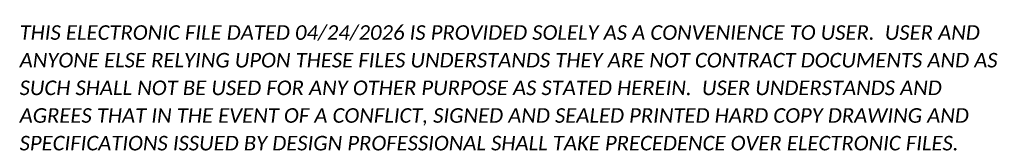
# Model space of a CAD drawing. Header units: feet. Extents: x 0 to 3385, y 15 to 450.
import ezdxf

# ---------------------------------------------------------------- set-up
doc = ezdxf.new("R2010")
doc.units = ezdxf.units.FT
doc.header["$LTSCALE"] = 20
doc.header["$MEASUREMENT"] = 0
doc.layers.add('SC_Scratch15', color=7, linetype='Continuous', lineweight=15, plot=False)
doc.styles.add('P_Slanted - Normal Fixed Spacing', font='calibrii.ttf', dxfattribs={"height": 0.14})

# ---------------------------------------------------------------- blocks, each defined once
blk = doc.blocks.new('E-Submittal Disclaimer-Model')
at = {"layer": 'SC_Scratch15', "color": 40, "true_color": 0xffbf00, "insert": (0, 0), "char_height": 50, "width": 3403.363, "attachment_point": 7, "line_spacing_factor": 1.14, "style": 'P_Slanted - Normal Fixed Spacing'}
blk.add_mtext('THIS ELECTRONIC FILE DATED 04/24/2026 IS PROVIDED SOLELY AS A CONVENIENCE TO USER.  USER AND ANYONE ELSE RELYING UPON THESE FILES UNDERSTANDS THEY ARE NOT CONTRACT DOCUMENTS AND AS SUCH SHALL NOT BE USED FOR ANY OTHER PURPOSE AS STATED HEREIN.  USER UNDERSTANDS AND AGREES THAT IN THE EVENT OF A CONFLICT, SIGNED AND SEALED PRINTED HARD COPY DRAWING AND SPECIFICATIONS ISSUED BY DESIGN PROFESSIONAL SHALL TAKE PRECEDENCE OVER ELECTRONIC FILES.', dxfattribs=at)

msp = doc.modelspace()

# ---------------------------------------------------------------- block references
at = {"layer": 'SC_Scratch15'}
msp.add_blockref('E-Submittal Disclaimer-Model', (0, 0), dxfattribs=at)

doc.saveas('drawing.dxf')
